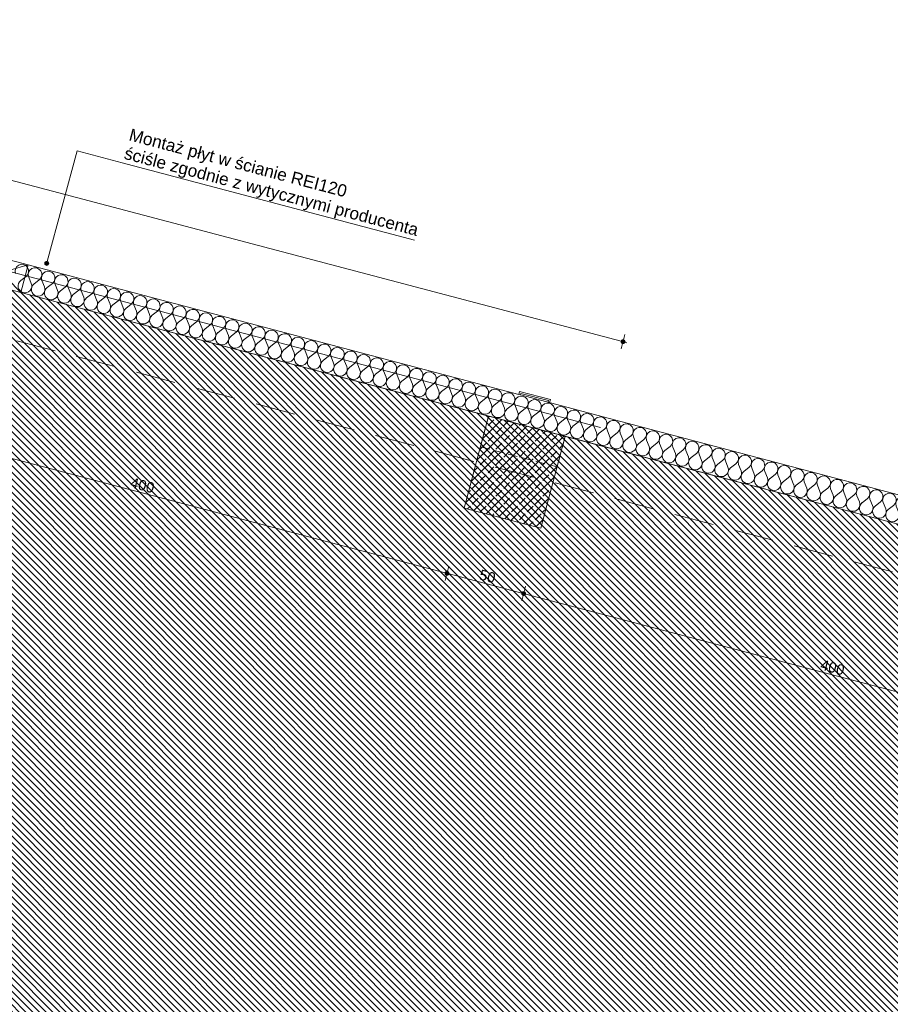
# Model space of a CAD drawing. Header units: millimetres. Extents: x -176817 to 18864955, y -12996033 to 201123.
# Tile 74 of 256: x 43352 to 48841, y 92699 to 98906. Entities that reach past the tile are written whole.
import ezdxf
from ezdxf.enums import TextEntityAlignment as Align

# ---------------------------------------------------------------- set-up
doc = ezdxf.new("R2010")
doc.units = ezdxf.units.MM
doc.header["$MEASUREMENT"] = 0
for name, pattern in [('Krawędzie ukryte', [170, 120, -50]), ('Przerywana długa', [390, 250, -140]), ('Przerywana gęsta', [90, 60, -30])]:
    doc.linetypes.add(name, pattern=pattern)
for name, color, linetype in [('213-A Wymiarowanie wewnętrzne', 7, 'Continuous'), ('231-A Ściany zewnętrzne', 7, 'Continuous'), ('291-A Obróbka blacharska', 7, 'Continuous'), ('292-PPOŻ - Linie', 7, 'Continuous'), ('297-A Opisy PW', 7, 'Continuous'), ('410-K Osie', 7, 'Continuous'), ('440-K Słupy', 7, 'Continuous'), ('842-G Opisy PW PZT', 7, 'Continuous')]:
    doc.layers.add(name, color=color, linetype=linetype)
doc.styles.add('STYL_AUTOMATYCZNY_3', font='arial.ttf')
doc.styles.add('STYL_AUTOMATYCZNY_4', font='arial.ttf')
doc.styles.add('STYL_AUTOMATYCZNY_8', font='ARIALN.TTF')
doc.dimstyles.new('STYL_AUTOMATYCZNY__2', dxfattribs={"dimtxt": 64.999998, "dimasz": 47.5, "dimexe": 0.18, "dimexo": 0.0625, "dimgap": 0, "dimtad": 1, "dimdec": 1, "dimlfac": 0.1, "dimzin": 0, "dimdsep": 46, "dimtxsty": 'STYL_AUTOMATYCZNY_4', "dimblk": 'ARROWHEAD_11', "dimblk1": 'ARROWHEAD_11', "dimblk2": 'ARROWHEAD_11', "dimcen": 0.09, "dimclrd": 1, "dimclre": 1, "dimclrt": 1, "dimazin": 0, "dimtfac": 1, "dimtdec": 4, "dimtmove": 0, "dimatfit": 3, "dimfxl": 0, "dimtolj": 1, "dimtzin": 0, "dimarcsym": 0})
doc.dimstyles.new('STYL_AUTOMATYCZNY__3', dxfattribs={"dimtxt": 64.999998, "dimasz": 47.5, "dimexe": 0.18, "dimexo": 0.0625, "dimgap": 0, "dimtad": 1, "dimdec": 1, "dimlfac": 0.1, "dimzin": 0, "dimdsep": 46, "dimtxsty": 'STYL_AUTOMATYCZNY_4', "dimblk": 'ARROWHEAD_11', "dimblk1": 'ARROWHEAD_11', "dimblk2": 'ARROWHEAD_11', "dimcen": 0.09, "dimclrd": 30, "dimclre": 30, "dimclrt": 30, "dimazin": 0, "dimtfac": 1, "dimtdec": 4, "dimtmove": 0, "dimatfit": 3, "dimfxl": 0, "dimtolj": 1, "dimtzin": 0, "dimarcsym": 0})

# ---------------------------------------------------------------- blocks, each defined once
blk = doc.blocks.new('Strop_72_2', base_point=(46257.4, 96213.8))
at = {"layer": '440-K Słupy', "color": 7, "linetype": 'Przerywana gęsta', "lineweight": 0, "flags": 128}
blk.add_lwpolyline([(46257.4, 96213.8), (46740.8, 96086.1), (46791.8, 96279.5), (46308.4, 96407.1)], close=True, dxfattribs=at)
blk = doc.blocks.new('Słup_152_2', base_point=(46473.6, 96053.2))
at = {"layer": '440-K Słupy', "linetype": 'Continuous', "lineweight": 0, "true_color": 0x000000}
h = blk.add_hatch(dxfattribs=at)
h.set_pattern_fill('Beton_zbrojony_0002', color=18, style=0, pattern_type=2)
h.set_pattern_definition([(45, (0, 0), (-49.497475, 49.497475), []), (45, (-24.75, 24.75), (-49.497475, 49.497475), [52.5, -17.5])])
h.paths.add_polyline_path([(46308.4, 96407.1), (46155.3, 95827), (46638.8, 95699.4), (46791.8, 96279.5)])
at = {"layer": '440-K Słupy', "color": 7, "linetype": 'Continuous', "lineweight": 0, "flags": 128}
blk.add_lwpolyline([(46308.4, 96407.1), (46155.3, 95827), (46638.8, 95699.4), (46791.8, 96279.5)], dxfattribs=at)
blk = doc.blocks.new('Słup_153_2', base_point=(46596, 96517.4))
at = {"layer": '291-A Obróbka blacharska', "color": 7, "linetype": 'Continuous', "lineweight": 0, "flags": 128}
blk.add_lwpolyline([(46697.8, 96511.3), (46692.8, 96492), (46683.1, 96494.5), (46685.6, 96504.2), (46511.6, 96549.9), (46509, 96540.2), (46499.3, 96542.8), (46504.4, 96562.1)], close=True, dxfattribs=at)
blk = doc.blocks.new('*X2166')
at = {"layer": '231-A Ściany zewnętrzne', "color": 7, "linetype": 'Continuous', "lineweight": 0}
for p, q in [((47039.1, 96325.1), (47005.4, 96298.5)), ((47055.6, 96320.7), (47071.7, 96281)), ((47121.9, 96303.2), (47088.3, 96276.6)), ((47138.5, 96298.9), (47154.6, 96259.2)), ((47204.8, 96281.4), (47171.2, 96254.8)), ((47221.4, 96277), (47237.5, 96237.3)), ((47287.7, 96259.5), (47254.1, 96232.9)), ((47304.3, 96255.1), (47320.4, 96215.4)), ((47370.6, 96237.6), (47337, 96211)), ((47387.1, 96233.3), (47403.3, 96193.5)), ((47453.4, 96215.8), (47419.8, 96189.2)), ((47470, 96211.4), (47486.1, 96171.7)), ((47536.3, 96193.9), (47502.7, 96167.3)), ((47552.9, 96189.5), (47569, 96149.8)), ((47619.2, 96172), (47585.6, 96145.4)), ((47635.8, 96167.6), (47651.9, 96127.9)), ((47702.1, 96150.2), (47668.5, 96123.6)), ((47718.7, 96145.8), (47734.8, 96106.1)), ((47785, 96128.3), (47751.3, 96101.7)), ((47801.5, 96123.9), (47817.6, 96084.2)), ((47867.8, 96106.4), (47834.2, 96079.8)), ((47884.4, 96102), (47900.5, 96062.3)), ((47950.7, 96084.5), (47917.1, 96058)), ((47967.3, 96080.2), (47983.4, 96040.5)), ((48033.6, 96062.7), (48000, 96036.1)), ((48050.2, 96058.3), (48066.3, 96018.6)), ((48116.5, 96040.8), (48082.9, 96014.2)), ((48133, 96036.4), (48149.2, 95996.7)), ((48199.3, 96018.9), (48165.7, 95992.3)), ((48215.9, 96014.6), (48232, 95974.8)), ((48282.2, 95997.1), (48248.6, 95970.5)), ((48298.8, 95992.7), (48314.9, 95953)), ((48365.1, 95975.2), (48331.5, 95948.6)), ((48381.7, 95970.8), (48397.8, 95931.1)), ((48448, 95953.3), (48414.4, 95926.7)), ((48464.5, 95949), (48480.7, 95909.2)), ((48530.9, 95931.5), (48497.2, 95904.9)), ((48547.4, 95927.1), (48563.5, 95887.4)), ((48613.7, 95909.6), (48580.1, 95883)), ((48630.3, 95905.2), (48646.4, 95865.5)), ((48696.6, 95887.7), (48663, 95861.1)), ((48713.2, 95883.3), (48729.3, 95843.6)), ((48779.5, 95865.9), (48745.9, 95839.3)), ((48796.1, 95861.5), (48812.2, 95821.8)), ((48862.4, 95844), (48828.8, 95817.4)), ((48878.9, 95839.6), (48895.1, 95799.9)), ((48945.2, 95822.1), (48911.6, 95795.5)), ((48961.8, 95817.7), (48977.9, 95778)), ((49028.1, 95800.2), (48994.5, 95773.7)), ((49044.7, 95795.9), (49060.8, 95756.2)), ((49111, 95778.4), (49077.4, 95751.8)), ((49127.6, 95774), (49143.7, 95734.3)), ((49193.9, 95756.5), (49160.3, 95729.9)), ((49210.4, 95752.1), (49226.6, 95712.4)), ((49276.7, 95734.6), (49243.1, 95708)), ((49293.3, 95730.3), (49309.4, 95690.5)), ((49359.6, 95712.8), (49326, 95686.2)), ((49376.2, 95708.4), (49392.3, 95668.7)), ((49442.5, 95690.9), (49408.9, 95664.3)), ((49459.1, 95686.5), (49475.2, 95646.8)), ((49525.4, 95669), (49491.8, 95642.4)), ((49542, 95664.7), (49558.1, 95624.9)), ((49608.3, 95647.2), (49574.6, 95620.6)), ((49624.8, 95642.8), (49640.9, 95603.1)), ((49691.1, 95625.3), (49657.5, 95598.7)), ((49707.7, 95620.9), (49723.8, 95581.2)), ((49774, 95603.4), (49740.4, 95576.8)), ((49790.6, 95599), (49806.7, 95559.3)), ((49856.9, 95581.6), (49823.3, 95555)), ((49873.5, 95577.2), (49889.6, 95537.5)), ((49939.8, 95559.7), (49906.2, 95533.1)), ((49956.3, 95555.3), (49972.5, 95515.6)), ((50022.6, 95537.8), (49989, 95511.2)), ((50039.2, 95533.4), (50055.3, 95493.7)), ((50105.5, 95515.9), (50071.9, 95489.4)), ((50122.1, 95511.6), (50138.2, 95471.9)), ((50188.4, 95494.1), (50154.8, 95467.5)), ((50205, 95489.7), (50221.1, 95450)), ((50271.3, 95472.2), (50237.7, 95445.6)), ((50287.9, 95467.8), (50304, 95428.1)), ((50354.2, 95450.3), (50320.5, 95423.7)), ((50370.7, 95446), (50386.8, 95406.2)), ((50437, 95428.5), (50403.4, 95401.9)), ((50453.6, 95424.1), (50469.7, 95384.4)), ((50519.9, 95406.6), (50486.3, 95380)), ((50536.5, 95402.2), (50552.6, 95362.5)), ((50602.8, 95384.7), (50569.2, 95358.1)), ((50619.4, 95380.4), (50635.5, 95340.6)), ((50685.7, 95362.9), (50652.1, 95336.3)), ((50702.2, 95358.5), (50718.4, 95318.8)), ((50768.5, 95341), (50734.9, 95314.4)), ((50785.1, 95336.6), (50801.2, 95296.9)), ((50851.4, 95319.1), (50817.8, 95292.5)), ((50868, 95314.7), (50884.1, 95275)), ((50926.5, 95291.1), (50900.7, 95270.7))]:
    blk.add_line(p, q, dxfattribs=at)
for centre, start, end in [((47012.5, 96358.7), 308.34814, 65.9718), ((47095.3, 96336.8), 308.34814, 202.08793), ((47178.2, 96315), 308.34814, 202.08793), ((47261.1, 96293.1), 308.34814, 202.08793), ((47032, 96264.9), 128.34814, 132.28666), ((47032, 96264.9), 255.21803, 22.08793), ((47114.9, 96243), 128.34814, 255.21803), ((47344, 96271.2), 308.34814, 202.08793), ((47426.9, 96249.4), 308.34814, 202.08793), ((47509.7, 96227.5), 308.34814, 202.08793), ((47032, 96264.9), 198.14941, 255.21803), ((47114.9, 96243), 255.21803, 22.08793), ((47197.8, 96221.2), 128.34814, 255.21803), ((47197.8, 96221.2), 255.21803, 22.08793), ((47280.7, 96199.3), 128.34814, 255.21803), ((47280.7, 96199.3), 255.21803, 22.08793), ((47363.5, 96177.4), 128.34814, 255.21803), ((47592.6, 96205.6), 308.34814, 202.08793), ((47675.5, 96183.8), 308.34814, 202.08793), ((47758.4, 96161.9), 308.34814, 202.08793), ((47363.5, 96177.4), 255.21803, 22.08793), ((47446.4, 96155.6), 128.34814, 255.21803), ((47446.4, 96155.6), 255.21803, 22.08793), ((47529.3, 96133.7), 128.34814, 255.21803), ((47529.3, 96133.7), 255.21803, 22.08793), ((47612.2, 96111.8), 128.34814, 255.21803), ((47841.2, 96140), 308.34814, 202.08793), ((47924.1, 96118.2), 308.34814, 202.08793), ((47612.2, 96111.8), 255.21803, 22.08793), ((47695.1, 96089.9), 128.34814, 255.21803), ((47695.1, 96089.9), 255.21803, 22.08793), ((47777.9, 96068.1), 128.34814, 255.21803), ((47777.9, 96068.1), 255.21803, 22.08793), ((48007, 96096.3), 308.34814, 202.08793), ((48089.9, 96074.4), 308.34814, 202.08793), ((48172.8, 96052.5), 308.34814, 202.08793), ((47860.8, 96046.2), 128.34814, 255.21803), ((47860.8, 96046.2), 255.21803, 22.08793), ((47943.7, 96024.3), 128.34814, 255.21803), ((47943.7, 96024.3), 255.21803, 22.08793), ((48026.6, 96002.5), 128.34814, 255.21803), ((48026.6, 96002.5), 255.21803, 22.08793), ((48255.6, 96030.7), 308.34814, 202.08793), ((48338.5, 96008.8), 308.34814, 202.08793), ((48421.4, 95986.9), 308.34814, 202.08793), ((48109.4, 95980.6), 128.34814, 255.21803), ((48109.4, 95980.6), 255.21803, 22.08793), ((48192.3, 95958.7), 128.34814, 255.21803), ((48192.3, 95958.7), 255.21803, 22.08793), ((48275.2, 95936.9), 128.34814, 255.21803), ((48504.3, 95965.1), 308.34814, 202.08793), ((48587.1, 95943.2), 308.34814, 202.08793), ((48670, 95921.3), 308.34814, 202.08793), ((48275.2, 95936.9), 255.21803, 22.08793), ((48358.1, 95915), 128.34814, 255.21803), ((48358.1, 95915), 255.21803, 22.08793), ((48441, 95893.1), 128.34814, 255.21803), ((48441, 95893.1), 255.21803, 22.08793), ((48523.8, 95871.3), 128.34814, 255.21803), ((48752.9, 95899.5), 308.34814, 202.08793), ((48835.8, 95877.6), 308.34814, 202.08793), ((48918.6, 95855.7), 308.34814, 202.08793), ((48523.8, 95871.3), 255.21803, 22.08793), ((48606.7, 95849.4), 128.34814, 255.21803), ((48606.7, 95849.4), 255.21803, 22.08793), ((48689.6, 95827.5), 128.34814, 255.21803), ((48689.6, 95827.5), 255.21803, 22.08793), ((48772.5, 95805.6), 128.34814, 255.21803), ((49001.5, 95833.9), 308.34814, 202.08793), ((49084.4, 95812), 308.34814, 202.08793), ((49167.3, 95790.1), 308.34814, 202.08793), ((48772.5, 95805.6), 255.21803, 22.08793), ((48855.3, 95783.8), 128.34814, 255.21803), ((48855.3, 95783.8), 255.21803, 22.08793), ((48938.2, 95761.9), 128.34814, 255.21803), ((48938.2, 95761.9), 255.21803, 22.08793), ((49021.1, 95740), 128.34814, 255.21803), ((49250.2, 95768.2), 308.34814, 202.08793), ((49333, 95746.4), 308.34814, 202.08793), ((49021.1, 95740), 255.21803, 22.08793), ((49104, 95718.2), 128.34814, 255.21803), ((49104, 95718.2), 255.21803, 22.08793), ((49186.9, 95696.3), 128.34814, 255.21803), ((49186.9, 95696.3), 255.21803, 22.08793), ((49269.7, 95674.4), 128.34814, 255.21803), ((49415.9, 95724.5), 308.34814, 202.08793), ((49498.8, 95702.6), 308.34814, 202.08793), ((49581.7, 95680.8), 308.34814, 202.08793), ((49269.7, 95674.4), 255.21803, 22.08793), ((49352.6, 95652.6), 128.34814, 255.21803), ((49352.6, 95652.6), 255.21803, 22.08793), ((49435.5, 95630.7), 128.34814, 255.21803), ((49435.5, 95630.7), 255.21803, 22.08793), ((49664.5, 95658.9), 308.34814, 202.08793), ((49747.4, 95637), 308.34814, 202.08793), ((49830.3, 95615.2), 308.34814, 202.08793), ((49518.4, 95608.8), 128.34814, 255.21803), ((49518.4, 95608.8), 255.21803, 22.08793), ((49601.2, 95587), 128.34814, 255.21803), ((49601.2, 95587), 255.21803, 22.08793), ((49684.1, 95565.1), 128.34814, 255.21803), ((49913.2, 95593.3), 308.34814, 202.08793), ((49996.1, 95571.4), 308.34814, 202.08793), ((50078.9, 95549.6), 308.34814, 202.08793), ((49684.1, 95565.1), 255.21803, 22.08793), ((49767, 95543.2), 128.34814, 255.21803), ((49767, 95543.2), 255.21803, 22.08793), ((49849.9, 95521.3), 128.34814, 255.21803), ((49849.9, 95521.3), 255.21803, 22.08793), ((49932.7, 95499.5), 128.34814, 255.21803), ((50161.8, 95527.7), 308.34814, 202.08793), ((50244.7, 95505.8), 308.34814, 202.08793), ((50327.6, 95483.9), 308.34814, 202.08793), ((49932.7, 95499.5), 255.21803, 22.08793), ((50015.6, 95477.6), 128.34814, 255.21803), ((50015.6, 95477.6), 255.21803, 22.08793), ((50098.5, 95455.7), 128.34814, 255.21803), ((50098.5, 95455.7), 255.21803, 22.08793), ((50181.4, 95433.9), 128.34814, 255.21803), ((50410.4, 95462.1), 308.34814, 202.08793), ((50493.3, 95440.2), 308.34814, 202.08793), ((50576.2, 95418.3), 308.34814, 202.08793), ((50181.4, 95433.9), 255.21803, 22.08793), ((50264.3, 95412), 128.34814, 255.21803), ((50264.3, 95412), 255.21803, 22.08793), ((50347.1, 95390.1), 128.34814, 255.21803), ((50347.1, 95390.1), 255.21803, 22.08793), ((50430, 95368.3), 128.34814, 255.21803), ((50659.1, 95396.5), 308.34814, 202.08793), ((50742, 95374.6), 308.34814, 202.08793), ((50430, 95368.3), 255.21803, 22.08793), ((50512.9, 95346.4), 128.34814, 255.21803), ((50512.9, 95346.4), 255.21803, 22.08793), ((50595.8, 95324.5), 128.34814, 255.21803), ((50595.8, 95324.5), 255.21803, 22.08793), ((50678.6, 95302.7), 128.34814, 255.21803), ((50824.8, 95352.7), 308.34814, 202.08793), ((50907.7, 95330.9), 33.86645, 202.08793), ((50678.6, 95302.7), 255.21803, 22.08793), ((50761.5, 95280.8), 128.34814, 255.21803), ((50761.5, 95280.8), 255.21803, 22.08793), ((50844.4, 95258.9), 128.34814, 255.21803), ((50844.4, 95258.9), 255.21803, 22.08793), ((50927.3, 95237), 128.34814, 235.38245)]:
    blk.add_arc(centre, 42.9, start, end, dxfattribs=at)
blk = doc.blocks.new('Ściana_270_2', base_point=(50901.2, 95195.2))
at = {"layer": '231-A Ściany zewnętrzne', "color": 7, "linetype": 'Continuous', "lineweight": 0, "flags": 128}
for points in [[(50947.1, 95369.2), (47031.2, 96402.5)], [(46985.2, 96228.5), (50901.2, 95195.2)], [(50947.1, 95369.2), (50901.2, 95195.2)]]:
    blk.add_lwpolyline(points, dxfattribs=at)
at = {"layer": '231-A Ściany zewnętrzne', "color": 7, "lineweight": 0}
blk.add_blockref('*X2166', (0, 0), dxfattribs=at)
blk = doc.blocks.new('*X2179')
at = {"layer": '231-A Ściany zewnętrzne', "color": 7, "linetype": 'Continuous', "lineweight": 0}
for p, q in [((43392.4, 97287.4), (43358.8, 97260.8)), ((43409, 97283), (43425.1, 97243.3)), ((43475.3, 97265.5), (43441.7, 97238.9)), ((43491.9, 97261.1), (43508, 97221.4)), ((43558.2, 97243.6), (43524.6, 97217)), ((43574.8, 97239.2), (43590.9, 97199.5)), ((43641.1, 97221.7), (43607.5, 97195.2)), ((43657.7, 97217.4), (43673.8, 97177.7)), ((43724, 97199.9), (43690.3, 97173.3)), ((43740.5, 97195.5), (43756.6, 97155.8)), ((43806.8, 97178), (43773.2, 97151.4)), ((43823.4, 97173.6), (43839.5, 97133.9)), ((43889.7, 97156.1), (43856.1, 97129.5)), ((43906.3, 97151.8), (43922.4, 97112.1)), ((43972.6, 97134.3), (43939, 97107.7)), ((43989.2, 97129.9), (44005.3, 97090.2)), ((44055.5, 97112.4), (44021.9, 97085.8)), ((44072, 97108), (44088.2, 97068.3)), ((44138.3, 97090.5), (44104.7, 97063.9)), ((44154.9, 97086.2), (44171, 97046.4)), ((44221.2, 97068.7), (44187.6, 97042.1)), ((44237.8, 97064.3), (44253.9, 97024.6)), ((44304.1, 97046.8), (44270.5, 97020.2)), ((44320.7, 97042.4), (44336.8, 97002.7)), ((44387, 97024.9), (44353.4, 96998.3)), ((44403.6, 97020.5), (44419.7, 96980.8)), ((44469.9, 97003.1), (44436.2, 96976.5)), ((44486.4, 96998.7), (44502.5, 96959)), ((44552.7, 96981.2), (44519.1, 96954.6)), ((44569.3, 96976.8), (44585.4, 96937.1)), ((44635.6, 96959.3), (44602, 96932.7)), ((44652.2, 96954.9), (44668.3, 96915.2)), ((44718.5, 96937.4), (44684.9, 96910.9)), ((44735.1, 96933.1), (44751.2, 96893.4)), ((44801.4, 96915.6), (44767.8, 96889)), ((44817.9, 96911.2), (44834.1, 96871.5)), ((44884.2, 96893.7), (44850.6, 96867.1)), ((44900.8, 96889.3), (44916.9, 96849.6)), ((44967.1, 96871.8), (44933.5, 96845.2)), ((44983.7, 96867.5), (44999.8, 96827.8)), ((45050, 96850), (45016.4, 96823.4)), ((45066.6, 96845.6), (45082.7, 96805.9)), ((45132.9, 96828.1), (45099.3, 96801.5)), ((45149.5, 96823.7), (45165.6, 96784)), ((45215.8, 96806.2), (45182.1, 96779.6)), ((45232.3, 96801.9), (45248.4, 96762.1)), ((45298.6, 96784.4), (45265, 96757.8)), ((45315.2, 96780), (45331.3, 96740.3)), ((45381.5, 96762.5), (45347.9, 96735.9)), ((45398.1, 96758.1), (45414.2, 96718.4)), ((45464.4, 96740.6), (45430.8, 96714)), ((45481, 96736.2), (45497.1, 96696.5)), ((45547.3, 96718.8), (45513.7, 96692.2)), ((45563.8, 96714.4), (45580, 96674.7)), ((45630.1, 96696.9), (45596.5, 96670.3)), ((45646.7, 96692.5), (45662.8, 96652.8)), ((45713, 96675), (45679.4, 96648.4)), ((45729.6, 96670.6), (45745.7, 96630.9)), ((45795.9, 96653.1), (45762.3, 96626.6)), ((45812.5, 96648.8), (45828.6, 96609.1)), ((45878.8, 96631.3), (45845.2, 96604.7)), ((45895.3, 96626.9), (45911.5, 96587.2)), ((45961.6, 96609.4), (45928, 96582.8)), ((45978.2, 96605), (45994.3, 96565.3)), ((46044.5, 96587.5), (46010.9, 96560.9)), ((46061.1, 96583.2), (46077.2, 96543.5)), ((46127.4, 96565.7), (46093.8, 96539.1)), ((46144, 96561.3), (46160.1, 96521.6)), ((46210.3, 96543.8), (46176.7, 96517.2)), ((46226.9, 96539.4), (46243, 96499.7)), ((46293.2, 96521.9), (46259.5, 96495.3)), ((46309.7, 96517.6), (46325.9, 96477.8)), ((46376, 96500.1), (46342.4, 96473.5)), ((46392.6, 96495.7), (46408.7, 96456)), ((46458.9, 96478.2), (46425.3, 96451.6)), ((46475.5, 96473.8), (46491.6, 96434.1)), ((46541.8, 96456.3), (46508.2, 96429.7)), ((46558.4, 96451.9), (46574.5, 96412.2)), ((46624.7, 96434.5), (46591.1, 96407.9)), ((46641.2, 96430.1), (46657.4, 96390.4)), ((46707.5, 96412.6), (46673.9, 96386)), ((46724.1, 96408.2), (46740.2, 96368.5)), ((46790.4, 96390.7), (46756.8, 96364.1)), ((46807, 96386.3), (46823.1, 96346.6)), ((46873.3, 96368.8), (46839.7, 96342.3)), ((46889.9, 96364.5), (46906, 96324.8)), ((46956.2, 96347), (46922.6, 96320.4)), ((46972.8, 96342.6), (46988.9, 96302.9))]:
    blk.add_line(p, q, dxfattribs=at)
for centre, start, end in [((43365.9, 97321), 308.34814, 202.08793), ((43448.7, 97299.1), 308.34814, 202.08793), ((43385.4, 97227.2), 128.34814, 255.21803), ((43531.6, 97277.2), 308.34814, 202.08793), ((43614.5, 97255.4), 308.34814, 202.08793), ((43697.4, 97233.5), 308.34814, 202.08793), ((43385.4, 97227.2), 255.21803, 22.08793), ((43468.3, 97205.3), 128.34814, 255.21803), ((43468.3, 97205.3), 255.21803, 22.08793), ((43551.2, 97183.4), 128.34814, 255.21803), ((43551.2, 97183.4), 255.21803, 22.08793), ((43780.2, 97211.6), 308.34814, 202.08793), ((43863.1, 97189.7), 308.34814, 202.08793), ((43946, 97167.9), 308.34814, 202.08793), ((43634.1, 97161.5), 128.34814, 255.21803), ((43634.1, 97161.5), 255.21803, 22.08793), ((43716.9, 97139.7), 128.34814, 255.21803), ((43716.9, 97139.7), 255.21803, 22.08793), ((43799.8, 97117.8), 128.34814, 255.21803), ((44028.9, 97146), 308.34814, 202.08793), ((44111.8, 97124.1), 308.34814, 202.08793), ((44194.6, 97102.3), 308.34814, 202.08793), ((43799.8, 97117.8), 255.21803, 22.08793), ((43882.7, 97095.9), 128.34814, 255.21803), ((43882.7, 97095.9), 255.21803, 22.08793), ((43965.6, 97074.1), 128.34814, 255.21803), ((43965.6, 97074.1), 255.21803, 22.08793), ((44048.4, 97052.2), 128.34814, 255.21803), ((44277.5, 97080.4), 308.34814, 202.08793), ((44360.4, 97058.5), 308.34814, 202.08793), ((44443.3, 97036.7), 308.34814, 202.08793), ((44048.4, 97052.2), 255.21803, 22.08793), ((44131.3, 97030.3), 128.34814, 255.21803), ((44131.3, 97030.3), 255.21803, 22.08793), ((44214.2, 97008.5), 128.34814, 255.21803), ((44214.2, 97008.5), 255.21803, 22.08793), ((44297.1, 96986.6), 128.34814, 255.21803), ((44526.1, 97014.8), 308.34814, 202.08793), ((44609, 96992.9), 308.34814, 202.08793), ((44691.9, 96971.1), 308.34814, 202.08793), ((44297.1, 96986.6), 255.21803, 22.08793), ((44380, 96964.7), 128.34814, 255.21803), ((44380, 96964.7), 255.21803, 22.08793), ((44462.8, 96942.9), 128.34814, 255.21803), ((44462.8, 96942.9), 255.21803, 22.08793), ((44545.7, 96921), 128.34814, 255.21803), ((44774.8, 96949.2), 308.34814, 202.08793), ((44857.7, 96927.3), 308.34814, 202.08793), ((44545.7, 96921), 255.21803, 22.08793), ((44628.6, 96899.1), 128.34814, 255.21803), ((44628.6, 96899.1), 255.21803, 22.08793), ((44711.5, 96877.2), 128.34814, 255.21803), ((44711.5, 96877.2), 255.21803, 22.08793), ((44794.3, 96855.4), 128.34814, 255.21803), ((44940.5, 96905.4), 308.34814, 202.08793), ((45023.4, 96883.6), 308.34814, 202.08793), ((45106.3, 96861.7), 308.34814, 202.08793), ((44794.3, 96855.4), 255.21803, 22.08793), ((44877.2, 96833.5), 128.34814, 255.21803), ((44877.2, 96833.5), 255.21803, 22.08793), ((44960.1, 96811.6), 128.34814, 255.21803), ((44960.1, 96811.6), 255.21803, 22.08793), ((45189.2, 96839.8), 308.34814, 202.08793), ((45272, 96818), 308.34814, 202.08793), ((45354.9, 96796.1), 308.34814, 202.08793), ((45043, 96789.8), 128.34814, 255.21803), ((45043, 96789.8), 255.21803, 22.08793), ((45125.9, 96767.9), 128.34814, 255.21803), ((45125.9, 96767.9), 255.21803, 22.08793), ((45208.7, 96746), 128.34814, 255.21803), ((45437.8, 96774.2), 308.34814, 202.08793), ((45520.7, 96752.4), 308.34814, 202.08793), ((45603.5, 96730.5), 308.34814, 202.08793), ((45208.7, 96746), 255.21803, 22.08793), ((45291.6, 96724.2), 128.34814, 255.21803), ((45291.6, 96724.2), 255.21803, 22.08793), ((45374.5, 96702.3), 128.34814, 255.21803), ((45374.5, 96702.3), 255.21803, 22.08793), ((45457.4, 96680.4), 128.34814, 255.21803), ((45686.4, 96708.6), 308.34814, 202.08793), ((45769.3, 96686.8), 308.34814, 202.08793), ((45852.2, 96664.9), 308.34814, 202.08793), ((45457.4, 96680.4), 255.21803, 22.08793), ((45540.2, 96658.6), 128.34814, 255.21803), ((45540.2, 96658.6), 255.21803, 22.08793), ((45623.1, 96636.7), 128.34814, 255.21803), ((45623.1, 96636.7), 255.21803, 22.08793), ((45706, 96614.8), 128.34814, 255.21803), ((45935.1, 96643), 308.34814, 202.08793), ((46017.9, 96621.1), 308.34814, 202.08793), ((46100.8, 96599.3), 308.34814, 202.08793), ((45706, 96614.8), 255.21803, 22.08793), ((45788.9, 96592.9), 128.34814, 255.21803), ((45788.9, 96592.9), 255.21803, 22.08793), ((45871.8, 96571.1), 128.34814, 255.21803), ((45871.8, 96571.1), 255.21803, 22.08793), ((45954.6, 96549.2), 128.34814, 255.21803), ((46183.7, 96577.4), 308.34814, 202.08793), ((46266.6, 96555.5), 308.34814, 202.08793), ((46349.4, 96533.7), 308.34814, 202.08793), ((45954.6, 96549.2), 255.21803, 22.08793), ((46037.5, 96527.3), 128.34814, 255.21803), ((46037.5, 96527.3), 255.21803, 22.08793), ((46120.4, 96505.5), 128.34814, 255.21803), ((46120.4, 96505.5), 255.21803, 22.08793), ((46203.3, 96483.6), 128.34814, 255.21803), ((46432.3, 96511.8), 308.34814, 202.08793), ((46515.2, 96489.9), 308.34814, 202.08793), ((46203.3, 96483.6), 255.21803, 22.08793), ((46286.1, 96461.7), 128.34814, 255.21803), ((46286.1, 96461.7), 255.21803, 22.08793), ((46369, 96439.9), 128.34814, 255.21803), ((46369, 96439.9), 255.21803, 22.08793), ((46598.1, 96468.1), 308.34814, 202.08793), ((46681, 96446.2), 308.34814, 202.08793), ((46763.8, 96424.3), 308.34814, 202.08793), ((46451.9, 96418), 128.34814, 255.21803), ((46451.9, 96418), 255.21803, 22.08793), ((46534.8, 96396.1), 128.34814, 255.21803), ((46534.8, 96396.1), 255.21803, 22.08793), ((46617.6, 96374.3), 128.34814, 255.21803), ((46617.6, 96374.3), 255.21803, 22.08793), ((46846.7, 96402.5), 308.34814, 202.08793), ((46929.6, 96380.6), 308.34814, 202.08793), ((47012.5, 96358.7), 65.97181, 202.08793), ((46700.5, 96352.4), 128.34814, 255.21803), ((46700.5, 96352.4), 255.21803, 22.08793), ((46783.4, 96330.5), 128.34814, 255.21803), ((46783.4, 96330.5), 255.21803, 22.08793), ((46866.3, 96308.6), 128.34814, 255.21803), ((46866.3, 96308.6), 255.21803, 22.08793), ((46949.2, 96286.8), 128.34814, 255.21803), ((46949.2, 96286.8), 255.21803, 22.08793), ((47032, 96264.9), 132.28675, 198.14928)]:
    blk.add_arc(centre, 42.9, start, end, dxfattribs=at)
blk = doc.blocks.new('Ściana_279_2', base_point=(46985.2, 96228.5))
at = {"layer": '231-A Ściany zewnętrzne', "color": 7, "linetype": 'Continuous', "lineweight": 0, "flags": 128}
for points in [[(46499.4, 96542.9), (43405.4, 97359.3)], [(43359.5, 97185.2), (46985.2, 96228.5)], [(47031.2, 96402.5), (46509, 96540.3)]]:
    blk.add_lwpolyline(points, dxfattribs=at)
at = {"layer": '231-A Ściany zewnętrzne', "color": 7, "lineweight": 0}
blk.add_blockref('*X2179', (0, 0), dxfattribs=at)
blk = doc.blocks.new('Otwór_189_2')
at = {"layer": '231-A Ściany zewnętrzne', "color": 7, "linetype": 'Krawędzie ukryte', "lineweight": 0}
for p, q in [((43359.5, 97185.2), (43115.3, 97435.8)), ((43405.4, 97359.3), (43069.4, 97261.8))]:
    blk.add_line(p, q, dxfattribs=at)
at = {"layer": '231-A Ściany zewnętrzne', "color": 7, "linetype": 'Continuous', "lineweight": 0, "flags": 128}
for points in [[(43115.3, 97435.8), (43069.4, 97261.8)], [(43405.4, 97359.3), (43115.3, 97435.8)], [(43359.5, 97185.2), (43405.4, 97359.3)], [(43069.4, 97261.8), (43359.5, 97185.2)]]:
    blk.add_lwpolyline(points, dxfattribs=at)
blk = doc.blocks.new('*D2948')
at = {"layer": '292-PPOŻ - Linie', "linetype": 'Continuous', "lineweight": 0}
for points in [[(37977.4, 99294.7), (37978.3, 99289.9), (37981, 99285.9), (37985.1, 99283.1), (37989.9, 99282.2), (37994.7, 99283.1), (37998.7, 99285.9), (38001.4, 99289.9), (38002.4, 99294.7), (38001.4, 99299.5), (37998.7, 99303.5), (37994.7, 99306.2), (37989.9, 99307.2), (37985.1, 99306.2), (37981, 99303.5), (37978.3, 99299.5)], [(47143.6, 96876), (47144.5, 96871.2), (47147.2, 96867.1), (47151.3, 96864.4), (47156.1, 96863.5), (47160.9, 96864.4), (47164.9, 96867.1), (47167.6, 96871.2), (47168.6, 96876), (47167.6, 96880.7), (47164.9, 96884.8), (47160.9, 96887.5), (47156.1, 96888.5), (47151.3, 96887.5), (47147.2, 96884.8), (47144.5, 96880.7)]]:
    blk.add_hatch(color=1, dxfattribs=at).paths.add_polyline_path(points)
at = {"layer": '292-PPOŻ - Linie', "color": 1, "linetype": 'Continuous', "lineweight": 0}
for p, q in [((37993.1, 99306.8), (38001.8, 99340)), ((37965.7, 99301.1), (37977.8, 99297.9)), ((37977.9, 99249.4), (37986.7, 99282.6)), ((38002, 99291.5), (47144, 96879.2)), ((47159.3, 96888), (47168, 96921.3)), ((47144.1, 96830.6), (47152.9, 96863.9)), ((47168.2, 96872.8), (47180.2, 96869.6))]:
    blk.add_line(p, q, dxfattribs=at)
for centre in [(37989.9, 99294.7), (47156.1, 96876)]:
    blk.add_circle(centre, 12.5, dxfattribs=at)
at = {"layer": '292-PPOŻ - Linie', "color": 1, "lineweight": 0, "insert": (42504.4, 98116.9), "char_height": 65, "attachment_point": 7, "rotation": 345.21803, "style": 'STYL_AUTOMATYCZNY_4'}
blk.add_mtext('\\A1;{\\pql;\\fArial|b0|i0|c238|p0;\\W1.000000;948}', dxfattribs=at)
blk = doc.blocks.new('ARROWHEAD_11')
at = {"color": 0, "linetype": 'Continuous', "lineweight": 0}
blk.add_line((0, 0), (-1, 0), dxfattribs=at)
at = {"color": 0, "linetype": 'Continuous', "lineweight": 0, "const_width": 0.25, "flags": 128}
blk.add_lwpolyline([(-0.125, 0, 1), (0.125, 0, 1)], format="xyb", close=True, dxfattribs=at)
blk = doc.blocks.new('*D2954')
at = {"layer": '292-PPOŻ - Linie', "linetype": 'Continuous', "lineweight": 0}
for points in [[(40123.6, 102014.3), (40124.6, 102009.5), (40127.3, 102005.4), (40131.4, 102002.7), (40136.1, 102001.8), (40140.9, 102002.7), (40145, 102005.4), (40147.7, 102009.5), (40148.6, 102014.3), (40147.7, 102019.1), (40145, 102023.1), (40140.9, 102025.8), (40136.1, 102026.8), (40131.4, 102025.8), (40127.3, 102023.1), (40124.6, 102019.1)], [(47954.2, 99948), (47955.2, 99943.2), (47957.9, 99939.2), (47961.9, 99936.4), (47966.7, 99935.5), (47971.5, 99936.4), (47975.5, 99939.2), (47978.3, 99943.2), (47979.2, 99948), (47978.3, 99952.8), (47975.5, 99956.8), (47971.5, 99959.5), (47966.7, 99960.5), (47961.9, 99959.5), (47957.9, 99956.8), (47955.2, 99952.8)]]:
    blk.add_hatch(color=1, dxfattribs=at).paths.add_polyline_path(points)
at = {"layer": '292-PPOŻ - Linie', "color": 1, "linetype": 'Continuous', "lineweight": 0}
for p, q in [((40139.3, 102026.4), (40148.1, 102059.6)), ((40112, 102020.7), (40124, 102017.5)), ((40124.2, 101969), (40132.9, 102002.2)), ((40148.2, 102011.1), (47954.6, 99951.2)), ((47969.9, 99960.1), (47978.7, 99993.3)), ((47954.7, 99902.7), (47963.5, 99935.9)), ((47978.8, 99944.8), (47990.9, 99941.6))]:
    blk.add_line(p, q, dxfattribs=at)
for centre in [(40136.1, 102014.3), (47966.7, 99948)]:
    blk.add_circle(centre, 12.5, dxfattribs=at)
at = {"layer": '292-PPOŻ - Linie', "color": 1, "lineweight": 0, "insert": (43889.4, 101037.3), "char_height": 65, "attachment_point": 7, "rotation": 345.21803, "style": 'STYL_AUTOMATYCZNY_4'}
blk.add_mtext('\\A1;{\\pql;\\fArial|b0|i0|c238|p0;\\W1.000000;min. 800}', dxfattribs=at)
blk = doc.blocks.new('*D2960')
at = {"layer": '213-A Wymiarowanie wewnętrzne', "linetype": 'Continuous', "lineweight": 200}
for points in [[(42166.8, 96436.6), (42167.7, 96431.8), (42170.4, 96427.7), (42174.5, 96425), (42179.3, 96424.1), (42184, 96425), (42188.1, 96427.7), (42190.8, 96431.8), (42191.8, 96436.6), (42190.8, 96441.4), (42188.1, 96445.4), (42184, 96448.1), (42179.3, 96449.1), (42174.5, 96448.1), (42170.4, 96445.4), (42167.7, 96441.4)], [(46034.4, 95416), (46035.3, 95411.2), (46038, 95407.2), (46042.1, 95404.5), (46046.9, 95403.5), (46051.7, 95404.5), (46055.7, 95407.2), (46058.4, 95411.2), (46059.4, 95416), (46058.4, 95420.8), (46055.7, 95424.9), (46051.7, 95427.6), (46046.9, 95428.5), (46042.1, 95427.6), (46038, 95424.9), (46035.3, 95420.8)]]:
    blk.add_hatch(color=30, dxfattribs=at).paths.add_polyline_path(points)
at = {"layer": '213-A Wymiarowanie wewnętrzne', "color": 30, "linetype": 'Continuous', "lineweight": 0}
for p, q in [((42182.4, 96448.7), (42191.2, 96481.9)), ((42167.3, 96391.3), (42176.1, 96424.5)), ((42191.3, 96433.4), (46034.8, 95419.2))]:
    blk.add_line(p, q, dxfattribs=at)
blk.add_circle((42179.3, 96436.6), 12.5, dxfattribs=at)
at = {"layer": '213-A Wymiarowanie wewnętrzne', "color": 30, "lineweight": 200, "insert": (44044.5, 95957.8), "char_height": 65, "attachment_point": 7, "rotation": 345.21803, "style": 'STYL_AUTOMATYCZNY_4'}
blk.add_mtext('\\A1;{\\pql;\\fArial|b0|i0|c238|p0;\\W1.000000;400}', dxfattribs=at)
blk = doc.blocks.new('*D2961')
at = {"layer": '213-A Wymiarowanie wewnętrzne', "linetype": 'Continuous', "lineweight": 200}
for points in [[(46034.4, 95416), (46035.3, 95411.2), (46038, 95407.2), (46042.1, 95404.5), (46046.9, 95403.5), (46051.7, 95404.5), (46055.7, 95407.2), (46058.4, 95411.2), (46059.4, 95416), (46058.4, 95420.8), (46055.7, 95424.9), (46051.7, 95427.6), (46046.9, 95428.5), (46042.1, 95427.6), (46038, 95424.9), (46035.3, 95420.8)], [(46517.8, 95288.5), (46518.8, 95283.7), (46521.5, 95279.6), (46525.5, 95276.9), (46530.3, 95276), (46535.1, 95276.9), (46539.2, 95279.6), (46541.9, 95283.7), (46542.8, 95288.5), (46541.9, 95293.2), (46539.2, 95297.3), (46535.1, 95300), (46530.3, 95301), (46525.5, 95300), (46521.5, 95297.3), (46518.8, 95293.2)]]:
    blk.add_hatch(color=30, dxfattribs=at).paths.add_polyline_path(points)
at = {"layer": '213-A Wymiarowanie wewnętrzne', "color": 30, "linetype": 'Continuous', "lineweight": 0}
for p, q in [((46050.1, 95428.1), (46058.8, 95461.3)), ((46034.9, 95370.7), (46043.7, 95403.9)), ((46059, 95412.8), (46518.2, 95291.6))]:
    blk.add_line(p, q, dxfattribs=at)
blk.add_circle((46046.9, 95416), 12.5, dxfattribs=at)
at = {"layer": '213-A Wymiarowanie wewnętrzne', "color": 30, "lineweight": 200, "insert": (46244, 95377.5), "char_height": 65, "attachment_point": 7, "rotation": 345.21803, "style": 'STYL_AUTOMATYCZNY_4'}
blk.add_mtext('\\A1;{\\pql;\\fArial|b0|i0|c238|p0;\\W1.000000;50}', dxfattribs=at)
blk = doc.blocks.new('*D2962')
at = {"layer": '213-A Wymiarowanie wewnętrzne', "linetype": 'Continuous', "lineweight": 200}
for points in [[(46517.8, 95288.5), (46518.8, 95283.7), (46521.5, 95279.6), (46525.5, 95276.9), (46530.3, 95276), (46535.1, 95276.9), (46539.2, 95279.6), (46541.9, 95283.7), (46542.8, 95288.5), (46541.9, 95293.2), (46539.2, 95297.3), (46535.1, 95300), (46530.3, 95301), (46525.5, 95300), (46521.5, 95297.3), (46518.8, 95293.2)], [(50385.4, 94267.9), (50386.4, 94263.1), (50389.1, 94259.1), (50393.1, 94256.3), (50397.9, 94255.4), (50402.7, 94256.3), (50406.8, 94259.1), (50409.5, 94263.1), (50410.4, 94267.9), (50409.5, 94272.7), (50406.8, 94276.7), (50402.7, 94279.4), (50397.9, 94280.4), (50393.1, 94279.4), (50389.1, 94276.7), (50386.4, 94272.7)]]:
    blk.add_hatch(color=30, dxfattribs=at).paths.add_polyline_path(points)
at = {"layer": '213-A Wymiarowanie wewnętrzne', "color": 30, "linetype": 'Continuous', "lineweight": 0}
for p, q in [((46518.4, 95243.1), (46527.1, 95276.4)), ((46533.5, 95300.5), (46542.3, 95333.8)), ((46542.4, 95285.3), (50385.8, 94271.1)), ((50401.1, 94280), (50409.9, 94313.2)), ((50386, 94222.6), (50394.7, 94255.8))]:
    blk.add_line(p, q, dxfattribs=at)
for centre in [(46530.3, 95288.5), (50397.9, 94267.9)]:
    blk.add_circle(centre, 12.5, dxfattribs=at)
at = {"layer": '213-A Wymiarowanie wewnętrzne', "color": 30, "lineweight": 200, "insert": (48395.5, 94809.7), "char_height": 65, "attachment_point": 7, "rotation": 345.21803, "style": 'STYL_AUTOMATYCZNY_4'}
blk.add_mtext('\\A1;{\\pql;\\fArial|b0|i0|c238|p0;\\W1.000000;400}', dxfattribs=at)
blk = doc.blocks.new('Standardowy znacznik osi[633]_2', base_point=(32891.2, 99637.3))
at = {"layer": '410-K Osie', "color": 5, "linetype": 'Przerywana długa', "lineweight": 0}
blk.add_line((35791.9, 98871.9), (269812.7, 37119.7), dxfattribs=at)
at = {"layer": '410-K Osie', "color": 7, "lineweight": 0, "style": 'STYL_AUTOMATYCZNY_8'}
for tag, p in [('AC_MarkerText_1_0', (32791.4, 99717.5)), ('AC_MarkerText_1_1', (272855.3, 36370.7))]:
    blk.add_attdef(tag, text='', height=100, rotation=345.21803, dxfattribs=at).set_placement(p, align=Align.TOP_CENTER)
blk = doc.blocks.new('Etykieta_179_2', base_point=(43523.2, 97369.6))
at = {"layer": '297-A Opisy PW', "linetype": 'Continuous', "lineweight": 0, "true_color": 0x000000}
blk.add_hatch(color=18, dxfattribs=at).paths.add_polyline_path([(43510.7, 97369.6), (43511.6, 97364.8), (43514.4, 97360.7), (43518.4, 97358), (43523.2, 97357.1), (43528, 97358), (43532, 97360.7), (43534.7, 97364.8), (43535.7, 97369.6), (43534.7, 97374.4), (43532, 97378.4), (43528, 97381.1), (43523.2, 97382.1), (43518.4, 97381.1), (43514.4, 97378.4), (43511.6, 97374.4)])
at = {"layer": '297-A Opisy PW', "color": 7, "linetype": 'Continuous', "lineweight": 0}
for p, q in [((43526.4, 97381.6), (43714, 98078.3)), ((43714, 98078.3), (43997.8, 98003.4)), ((43997.8, 98003.4), (45842.3, 97516.7))]:
    blk.add_line(p, q, dxfattribs=at)
blk.add_circle((43523.2, 97369.6), 12.5, dxfattribs=at)
at = {"layer": '297-A Opisy PW', "color": 7, "lineweight": 0, "insert": (43998.9, 98007.4), "char_height": 77.22, "attachment_point": 7, "rotation": 345.21803, "line_spacing_factor": 0.93479, "style": 'STYL_AUTOMATYCZNY_3'}
blk.add_mtext('\\A1;{\\pql;\\fArial|b0|i0|c238|p0;\\W1.000000;Montaż płyt w ścianie REI120\\P\\pql;\\fArial|b0|i0|c238|p0;\\W1.000000;ściśle zgodnie z wytycznymi producenta}', dxfattribs=at)

msp = doc.modelspace()

# ---------------------------------------------------------------- hatches: boundary and pattern name
at = {"layer": '842-G Opisy PW PZT', "linetype": 'Continuous', "lineweight": 0, "true_color": 0xe8e8e8}
h = msp.add_hatch(dxfattribs=at)
h.set_pattern_fill('Pasy_0002', color=254, style=0, pattern_type=2)
h.set_pattern_definition([(134.93251, (101839.315, 70594.414), (21.238177, 21.188201), [])])
h.paths.add_polyline_path([(20311.76, 31594.87), (37993.06, 98601.3), (172924.44, 62996.33), (42984.58, 88008.54)])

# ---------------------------------------------------------------- linework, layer by layer
at = {"layer": '292-PPOŻ - Linie', "color": 1, "lineweight": 0}
msp.add_lwpolyline([(47013.29, 96334.86), (37914.77, 98735.73), (34771.45, 86823.56)], dxfattribs=at)
at = {"layer": '842-G Opisy PW PZT', "color": 9, "linetype": 'Continuous', "lineweight": 0, "flags": 128}
msp.add_lwpolyline([(20311.76, 31594.87), (37993.06, 98601.3), (172924.44, 62996.33), (42984.58, 88008.54)], close=True, dxfattribs=at)

# ---------------------------------------------------------------- block references
at = {"layer": '231-A Ściany zewnętrzne', "color": 7, "lineweight": 0}
for name, p in [('Ściana_279_2', (46985.23, 96228.5)), ('Ściana_270_2', (50901.19, 95195.18))]:
    msp.add_blockref(name, p, dxfattribs=at)
at = {"layer": '231-A Ściany zewnętrzne', "color": 7, "linetype": 'Continuous', "lineweight": 0}
msp.add_blockref('Otwór_189_2', (0, 0), dxfattribs=at)
at = {"layer": '291-A Obróbka blacharska', "color": 7, "lineweight": 0}
msp.add_blockref('Słup_153_2', (46596.05, 96517.36), dxfattribs=at)
at = {"layer": '297-A Opisy PW', "color": 7, "linetype": 'Continuous', "lineweight": 0}
msp.add_blockref('Etykieta_179_2', (43523.19, 97369.57), dxfattribs=at)
at = {"layer": '410-K Osie', "color": 5, "linetype": 'Continuous', "lineweight": 0}
msp.add_blockref('Standardowy znacznik osi[633]_2', (32891.23, 99637.28), dxfattribs=at)
at = {"layer": '440-K Słupy', "color": 7, "lineweight": 0}
msp.add_blockref('Słup_152_2', (46473.58, 96053.24), dxfattribs=at)
at = {"layer": '440-K Słupy', "color": 7, "linetype": 'Przerywana gęsta', "lineweight": 0}
msp.add_blockref('Strop_72_2', (46257.4, 96213.84), dxfattribs=at)

# ---------------------------------------------------------------- dimensions: what is measured, and where the dimension line sits
at = {"layer": '213-A Wymiarowanie wewnętrzne', "color": 30, "linetype": 'Continuous', "lineweight": 200}
for base, p1, p2, picture, middle in [((46046.87, 95416.02), (42287.7, 96847.52), (46155.31, 95826.96), '*D2960', (44124.52, 95970.34)), ((46530.33, 95288.45), (46155.31, 95826.96), (46638.76, 95699.39), '*D2961', (46300.1, 95396.26)), ((50397.92, 94267.89), (46638.76, 95699.39), (50506.36, 94678.82), '*D2962', (48475.57, 94822.21))]:
    dim = msp.add_linear_dim(base=base, p1=p1, p2=p2, angle=345.218034, dimstyle='STYL_AUTOMATYCZNY__3', dxfattribs=at)
    dim.commit()
    dim.dimension.update_dxf_attribs({"geometry": picture, "text_midpoint": middle, "dimtype": 160, "text_rotation": 345.218034})
at = {"layer": '292-PPOŻ - Linie', "color": 1, "linetype": 'Continuous', "lineweight": 0}
dim = msp.add_linear_dim(base=(47966.71, 99948), p1=(40070.62, 101766.02), p2=(46853.92, 95730.87), angle=345.218034, text='min. 800', dimstyle='STYL_AUTOMATYCZNY__2', dxfattribs=at)
dim.commit()
dim.dimension.update_dxf_attribs({"geometry": '*D2954', "text_midpoint": (44065.32, 101024.53), "dimtype": 160, "text_rotation": 345.218034})
dim = msp.add_linear_dim(base=(47156.08, 96875.96), p1=(37864.95, 98821.27), p2=(47031.15, 96402.54), angle=345.218034, dimstyle='STYL_AUTOMATYCZNY__2', dxfattribs=at)
dim.commit()
dim.dimension.update_dxf_attribs({"geometry": '*D2948', "text_midpoint": (42584.42, 98129.36), "dimtype": 160, "text_rotation": 345.218034})

doc.saveas('drawing.dxf')
